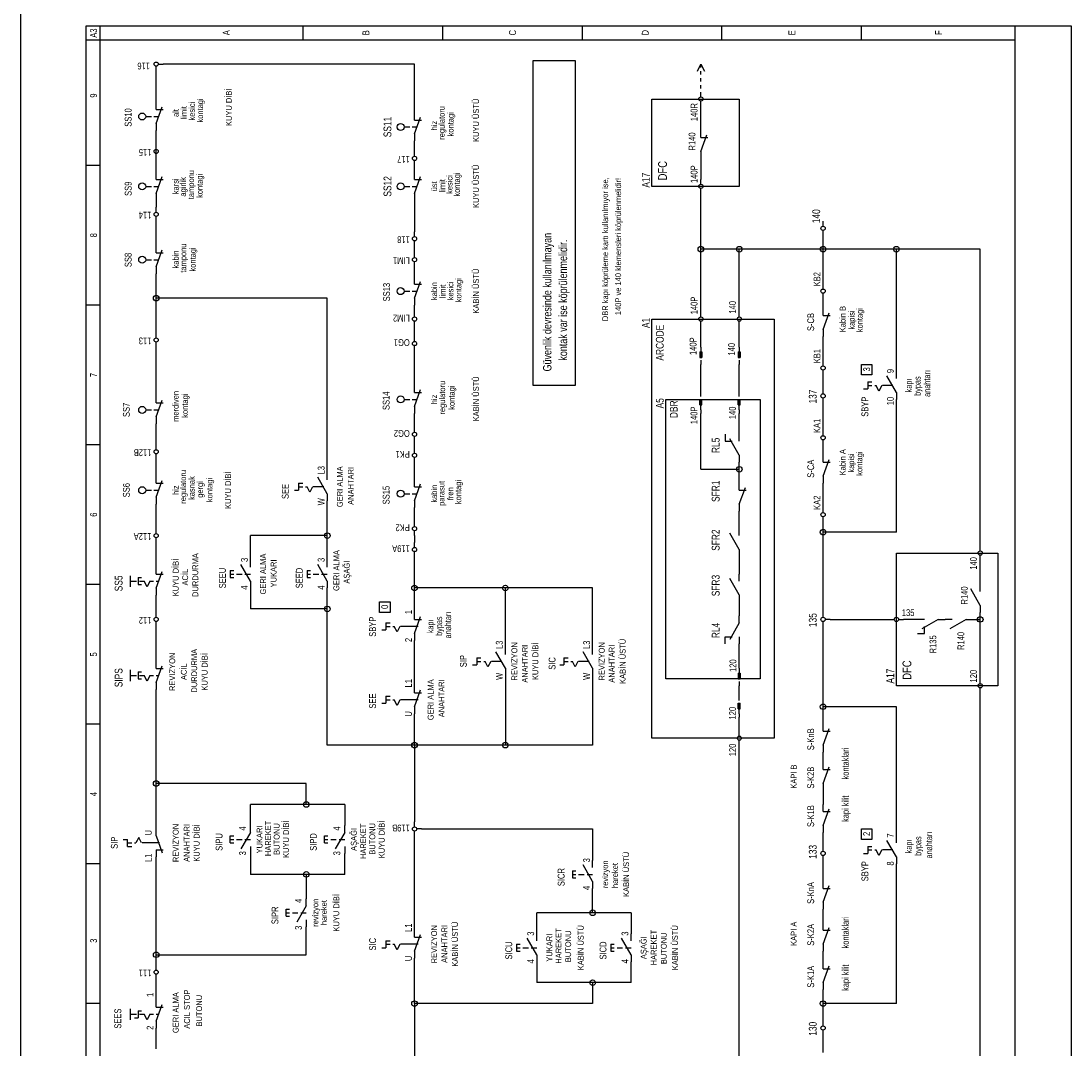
# Model space of a CAD drawing. Header units: centimetres. Extents: x 0 to 12309, y -30 to 2970.
# Tile 19 of 28: x 10194 to 10905, y 323 to 1019. Entities that reach past the tile are written whole.
import ezdxf
from ezdxf.enums import TextEntityAlignment as Align

# ---------------------------------------------------------------- set-up
doc = ezdxf.new("R2010")
doc.units = ezdxf.units.CM
for name, color, linetype in [('ASN-CERCEVE', 7, 'Continuous'), ('ASN-ELEKTRIK', 3, 'Continuous'), ('ASN-ELEKTRIK-YAZI', 4, 'Continuous')]:
    doc.layers.add(name, color=color, linetype=linetype)

msp = doc.modelspace()

# ---------------------------------------------------------------- linework, layer by layer
at = {"layer": 'ASN-CERCEVE'}
msp.add_line((10193.9, 0), (10193.9, 2970), dxfattribs=at)
at = {"layer": 'ASN-ELEKTRIK'}
for p, q in [((10238.13, 70.2), (10238.13, 1015.95)), ((10238.13, 1015.95), (10904.89, 1015.95)), ((10247.59, 79.66), (10247.59, 1015.95)), ((10384.72, 1015.95), (10384.72, 1006.5)), ((10479.3, 1015.95), (10479.3, 1006.5)), ((10573.88, 1015.95), (10573.88, 1006.5)), ((10668.45, 1006.5), (10668.45, 1015.95)), ((10763.03, 1006.5), (10763.03, 1015.95)), ((10867.06, 70.2), (10867.06, 1015.95)), ((10904.89, 1015.95), (10904.89, 70.2)), ((10238.13, 1006.5), (10867.06, 1006.5)), ((10285.42, 985.22), (10285.42, 988.53)), ((10286.84, 989.94), (10290.15, 989.94)), ((10460.38, 989.94), (10290.15, 989.94)), ((10460.38, 956.84), (10460.38, 989.94)), ((10540.77, 772.42), (10540.77, 992.31)), ((10540.77, 992.31), (10569.15, 992.31)), ((10569.15, 992.31), (10569.15, 772.42)), ((10651.9, 985.22), (10654.26, 989.94)), ((10654.26, 987.58), (10654.26, 989.94)), ((10654.26, 989.94), (10656.63, 985.22)), ((10285.42, 963.94), (10285.42, 985.22)), ((10654.26, 982.85), (10654.26, 985.22)), ((10654.26, 978.12), (10654.26, 980.49)), ((10654.26, 973.39), (10654.26, 975.76)), ((10654.26, 967.72), (10654.26, 971.03)), ((10285.42, 959.21), (10285.42, 963.94)), ((10285.42, 949.75), (10289.55, 961.1)), ((10621.16, 907.19), (10621.16, 966.3)), ((10621.16, 966.3), (10680.27, 966.3)), ((10654.26, 961.57), (10654.26, 964.88)), ((10654.26, 945.02), (10654.26, 961.57)), ((10680.27, 966.3), (10680.27, 907.19)), ((10278.33, 954.48), (10282.22, 954.48)), ((10283.91, 954.48), (10287.14, 954.48)), ((10285.42, 959.21), (10290.15, 959.21)), ((10460.38, 952.11), (10460.38, 956.84)), ((10460.38, 942.66), (10464.52, 954.01)), ((10285.42, 949.75), (10285.42, 945.02)), ((10453.29, 947.39), (10457.18, 947.39)), ((10458.87, 947.39), (10462.11, 947.39)), ((10460.38, 952.11), (10465.11, 952.11)), ((10285.42, 935.56), (10285.42, 945.02)), ((10460.38, 942.66), (10460.38, 937.93)), ((10654.26, 940.29), (10654.26, 945.02)), ((10654.26, 930.84), (10658.39, 942.18)), ((10654.26, 940.29), (10658.99, 940.29)), ((10285.42, 932.25), (10285.42, 935.56)), ((10285.42, 926.11), (10285.42, 933.2)), ((10460.38, 930.84), (10460.38, 937.93)), ((10285.42, 926.11), (10285.42, 929.42)), ((10285.42, 916.65), (10285.42, 926.11)), ((10460.38, 927.52), (10460.38, 930.84)), ((10460.38, 921.38), (10460.38, 924.69)), ((10654.26, 930.84), (10654.26, 926.11)), ((10654.26, 926.11), (10654.26, 911.92)), ((10247.59, 921.38), (10238.13, 921.38)), ((10460.38, 916.65), (10460.38, 921.38)), ((10285.42, 911.92), (10285.42, 916.65)), ((10285.42, 902.46), (10289.55, 913.81)), ((10285.42, 911.92), (10290.15, 911.92)), ((10460.38, 911.92), (10460.38, 916.65)), ((10460.38, 902.46), (10464.52, 913.81)), ((10460.38, 911.92), (10465.11, 911.92)), ((10654.26, 908.61), (10654.26, 911.92)), ((10278.33, 907.19), (10282.22, 907.19)), ((10283.91, 907.19), (10287.14, 907.19)), ((10453.29, 907.19), (10457.18, 907.19)), ((10458.87, 907.19), (10462.11, 907.19)), ((10680.27, 907.19), (10621.16, 907.19)), ((10654.26, 902.46), (10654.26, 905.77)), ((10285.42, 902.46), (10285.42, 897.73)), ((10285.42, 897.73), (10285.42, 893)), ((10460.38, 902.46), (10460.38, 897.73)), ((10460.38, 897.73), (10460.38, 876.45)), ((10654.26, 864.63), (10654.26, 902.46)), ((10285.42, 889.69), (10285.42, 893)), ((10285.42, 883.55), (10285.42, 886.86)), ((10285.42, 867), (10285.42, 883.55)), ((10285.42, 867), (10285.42, 883.55)), ((10737.02, 880.24), (10737.02, 883.55)), ((10460.38, 873.14), (10460.38, 876.45)), ((10737.02, 874.09), (10737.02, 877.4)), ((10460.38, 867), (10460.38, 870.31)), ((10737.02, 864.63), (10737.02, 874.09)), ((10285.42, 862.27), (10285.42, 867)), ((10285.42, 852.81), (10289.55, 864.16)), ((10285.42, 862.27), (10290.15, 862.27)), ((10460.38, 862.27), (10460.38, 867)), ((10460.38, 858.96), (10460.38, 862.27)), ((10654.26, 822.07), (10654.26, 864.63)), ((10680.27, 864.63), (10654.26, 864.63)), ((10680.27, 822.07), (10680.27, 864.63)), ((10737.02, 864.63), (10680.27, 864.63)), ((10737.02, 840.99), (10737.02, 864.63)), ((10786.67, 864.63), (10737.02, 864.63)), ((10786.67, 781.88), (10786.67, 864.63)), ((10843.42, 864.63), (10786.67, 864.63)), ((10843.42, 663.66), (10843.42, 864.63)), ((10278.33, 857.54), (10282.22, 857.54)), ((10283.91, 857.54), (10287.14, 857.54)), ((10460.38, 852.81), (10460.38, 856.12)), ((10285.42, 852.81), (10285.42, 848.08)), ((10285.42, 831.53), (10285.42, 848.08)), ((10460.38, 845.72), (10460.38, 852.81)), ((10460.38, 840.99), (10460.38, 845.72)), ((10460.38, 831.53), (10464.52, 842.88)), ((10460.38, 840.99), (10465.11, 840.99)), ((10737.02, 837.68), (10737.02, 840.99)), ((10453.29, 836.26), (10457.18, 836.26)), ((10458.87, 836.26), (10462.11, 836.26)), ((10737.02, 831.53), (10737.02, 834.84)), ((10247.59, 826.8), (10238.13, 826.8)), ((10401.27, 831.53), (10285.42, 831.53)), ((10285.42, 807.89), (10285.42, 831.53)), ((10401.27, 713.31), (10401.27, 831.53)), ((10460.38, 831.53), (10460.38, 826.8)), ((10460.38, 822.07), (10460.38, 826.8)), ((10737.02, 824.44), (10737.02, 831.53)), ((10460.38, 818.76), (10460.38, 822.07)), ((10654.26, 818.76), (10654.26, 822.07)), ((10680.27, 818.76), (10680.27, 822.07)), ((10737.02, 819.71), (10737.02, 824.44)), ((10737.02, 810.25), (10741.15, 821.6)), ((10737.02, 819.71), (10741.75, 819.71)), ((10460.38, 812.62), (10460.38, 815.93)), ((10460.38, 805.52), (10460.38, 812.62)), ((10621.16, 533.62), (10621.16, 817.34)), ((10621.16, 817.34), (10703.92, 817.34)), ((10654.26, 812.62), (10654.26, 815.93)), ((10654.26, 800.79), (10654.26, 812.62)), ((10680.27, 812.62), (10680.27, 815.93)), ((10680.27, 800.79), (10680.27, 812.62)), ((10703.92, 817.34), (10703.92, 533.62)), ((10285.42, 804.58), (10285.42, 807.89)), ((10460.38, 802.21), (10460.38, 805.52)), ((10737.02, 810.25), (10737.02, 805.52)), ((10737.02, 788.97), (10737.02, 805.52)), ((10285.42, 798.43), (10285.42, 801.74)), ((10285.42, 765.33), (10285.42, 798.43)), ((10460.38, 796.07), (10460.38, 799.38)), ((10654.26, 798.43), (10654.26, 800.79)), ((10654.26, 798.43), (10654.26, 791.34)), ((10680.27, 798.43), (10680.27, 800.79)), ((10680.27, 798.43), (10680.27, 791.34)), ((10460.38, 772.42), (10460.38, 796.07)), ((10653.55, 795.12), (10653.55, 791.34)), ((10653.55, 795.12), (10654.97, 795.12)), ((10653.55, 791.34), (10654.97, 791.34)), ((10653.79, 795.12), (10653.79, 791.34)), ((10654.03, 795.12), (10654.03, 791.34)), ((10654.26, 789.44), (10654.26, 786.61)), ((10654.5, 795.12), (10654.5, 791.34)), ((10654.74, 795.12), (10654.74, 791.34)), ((10654.97, 795.12), (10654.97, 791.34)), ((10679.56, 795.12), (10679.56, 791.34)), ((10679.56, 795.12), (10680.98, 795.12)), ((10679.56, 791.34), (10680.98, 791.34)), ((10679.8, 795.12), (10679.8, 791.34)), ((10680.04, 795.12), (10680.04, 791.34)), ((10680.27, 789.44), (10680.27, 786.61)), ((10680.51, 795.12), (10680.51, 791.34)), ((10680.75, 795.12), (10680.75, 791.34)), ((10680.98, 795.12), (10680.98, 791.34)), ((10654.26, 767.69), (10654.26, 786.61)), ((10680.27, 767.69), (10680.27, 786.61)), ((10737.02, 785.66), (10737.02, 788.97)), ((10737.02, 779.51), (10737.02, 782.82)), ((10763.03, 779.51), (10763.03, 786.61)), ((10763.03, 786.61), (10770.12, 786.61)), ((10770.12, 786.61), (10770.12, 779.51)), ((10737.02, 770.06), (10737.02, 779.51)), ((10770.12, 779.51), (10763.03, 779.51)), ((10786.67, 767.69), (10780.21, 778.88)), ((10786.67, 777.15), (10786.67, 781.88)), ((10460.38, 767.69), (10460.38, 772.42)), ((10460.38, 758.23), (10464.52, 769.58)), ((10569.15, 772.42), (10540.77, 772.42)), ((10737.02, 766.75), (10737.02, 770.06)), ((10764.44, 770.06), (10767.28, 770.06)), ((10767.28, 774.79), (10770.12, 774.79)), ((10767.28, 774.79), (10767.28, 770.06)), ((10767.28, 772.42), (10770.12, 772.42)), ((10772.01, 772.42), (10772.96, 772.42)), ((10774.85, 768.64), (10772.96, 772.42)), ((10776.74, 772.42), (10774.85, 768.64)), ((10784.31, 772.42), (10777.21, 772.42)), ((10285.42, 760.6), (10285.42, 765.33)), ((10285.42, 751.14), (10289.55, 762.49)), ((10453.29, 762.96), (10457.18, 762.96)), ((10458.87, 762.96), (10462.11, 762.96)), ((10460.38, 767.69), (10465.11, 767.69)), ((10630.62, 573.81), (10630.62, 762.96)), ((10630.62, 762.96), (10694.46, 762.96)), ((10653.55, 762.96), (10654.97, 762.96)), ((10653.55, 759.18), (10653.55, 762.96)), ((10653.79, 759.18), (10653.79, 762.96)), ((10654.03, 759.18), (10654.03, 762.96)), ((10654.26, 764.86), (10654.26, 767.69)), ((10654.26, 755.87), (10654.26, 762.96)), ((10654.5, 759.18), (10654.5, 762.96)), ((10654.74, 759.18), (10654.74, 762.96)), ((10654.97, 759.18), (10654.97, 762.96)), ((10679.56, 762.96), (10680.98, 762.96)), ((10679.56, 759.18), (10679.56, 762.96)), ((10679.8, 759.18), (10679.8, 762.96)), ((10680.04, 759.18), (10680.04, 762.96)), ((10680.27, 764.86), (10680.27, 767.69)), ((10680.27, 755.87), (10680.27, 762.96)), ((10680.51, 759.18), (10680.51, 762.96)), ((10680.75, 759.18), (10680.75, 762.96)), ((10680.98, 759.18), (10680.98, 762.96)), ((10694.46, 762.96), (10694.46, 573.81)), ((10737.02, 760.6), (10737.02, 763.91)), ((10786.67, 767.69), (10786.67, 762.96)), ((10786.67, 673.12), (10786.67, 762.96)), ((10278.33, 755.87), (10282.22, 755.87)), ((10283.91, 755.87), (10287.14, 755.87)), ((10285.42, 760.6), (10290.15, 760.6)), ((10460.38, 758.23), (10460.38, 753.51)), ((10653.55, 759.18), (10654.97, 759.18)), ((10654.26, 755.87), (10654.26, 753.51)), ((10679.56, 759.18), (10680.98, 759.18)), ((10680.27, 755.87), (10680.27, 753.51)), ((10737.02, 741.68), (10737.02, 760.6)), ((10285.42, 751.14), (10285.42, 746.41)), ((10460.38, 744.05), (10460.38, 753.51)), ((10654.26, 715.68), (10654.26, 753.51)), ((10680.27, 739.32), (10680.27, 753.51)), ((10285.42, 732.23), (10285.42, 746.41)), ((10460.38, 740.74), (10460.38, 744.05)), ((10737.02, 738.37), (10737.02, 741.68)), ((10460.38, 734.59), (10460.38, 737.9)), ((10460.38, 729.86), (10460.38, 734.59)), ((10670.81, 739.32), (10670.81, 734.59)), ((10670.81, 734.59), (10675.54, 734.59)), ((10680.27, 725.13), (10673.81, 736.32)), ((10680.27, 734.59), (10680.27, 739.32)), ((10737.02, 732.23), (10737.02, 735.54)), ((10247.59, 732.23), (10238.13, 732.23)), ((10285.42, 728.92), (10285.42, 732.23)), ((10285.42, 722.77), (10285.42, 726.08)), ((10460.38, 726.55), (10460.38, 729.86)), ((10737.02, 725.13), (10737.02, 732.23)), ((10285.42, 710.95), (10285.42, 722.77)), ((10460.38, 720.4), (10460.38, 723.71)), ((10460.38, 708.58), (10460.38, 720.4)), ((10680.27, 725.13), (10680.27, 720.4)), ((10680.27, 715.68), (10680.27, 720.4)), ((10737.02, 720.4), (10737.02, 725.13)), ((10737.02, 710.95), (10741.15, 722.3)), ((10737.02, 720.4), (10741.75, 720.4)), ((10401.27, 708.58), (10401.27, 713.31)), ((10654.26, 715.68), (10680.27, 715.68)), ((10680.27, 706.22), (10680.27, 715.68)), ((10285.42, 706.22), (10285.42, 710.95)), ((10285.42, 696.76), (10289.55, 708.11)), ((10285.42, 706.22), (10290.15, 706.22)), ((10381.89, 706.22), (10384.72, 706.22)), ((10381.89, 706.22), (10381.89, 701.49)), ((10401.27, 699.13), (10394.82, 710.31)), ((10460.38, 703.85), (10460.38, 708.58)), ((10460.38, 694.4), (10464.52, 705.75)), ((10680.27, 701.49), (10680.27, 706.22)), ((10737.02, 710.95), (10737.02, 706.22)), ((10737.02, 689.67), (10737.02, 706.22)), ((10278.33, 701.49), (10282.22, 701.49)), ((10283.91, 701.49), (10287.14, 701.49)), ((10379.05, 701.49), (10381.89, 701.49)), ((10381.89, 703.85), (10384.72, 703.85)), ((10386.62, 703.85), (10387.56, 703.85)), ((10389.45, 700.07), (10387.56, 703.85)), ((10391.34, 703.85), (10389.45, 700.07)), ((10398.91, 703.85), (10391.82, 703.85)), ((10401.27, 699.13), (10401.27, 694.4)), ((10453.29, 699.13), (10457.18, 699.13)), ((10458.87, 699.13), (10462.11, 699.13)), ((10460.38, 703.85), (10465.11, 703.85)), ((10680.27, 692.03), (10684.4, 703.38)), ((10680.27, 701.49), (10685, 701.49)), ((10285.42, 696.76), (10285.42, 692.03)), ((10285.42, 675.48), (10285.42, 692.03)), ((10401.27, 670.75), (10401.27, 694.4)), ((10460.38, 694.4), (10460.38, 689.67)), ((10460.38, 680.21), (10460.38, 689.67)), ((10680.27, 692.03), (10680.27, 687.3)), ((10737.02, 686.36), (10737.02, 689.67)), ((10680.27, 675.48), (10680.27, 687.3)), ((10737.02, 680.21), (10737.02, 683.52)), ((10285.42, 672.17), (10285.42, 675.48)), ((10460.38, 676.9), (10460.38, 680.21)), ((10680.27, 670.75), (10680.27, 675.48)), ((10737.02, 673.12), (10737.02, 680.21)), ((10285.42, 666.02), (10285.42, 669.33)), ((10349.26, 654.2), (10349.26, 670.75)), ((10401.27, 670.75), (10349.26, 670.75)), ((10401.27, 654.2), (10401.27, 670.75)), ((10460.38, 670.75), (10460.38, 674.06)), ((10460.38, 670.75), (10460.38, 666.02)), ((10680.27, 661.3), (10673.81, 672.48)), ((10786.67, 673.12), (10737.02, 673.12)), ((10737.02, 618.74), (10737.02, 673.12)), ((10285.42, 649.38), (10285.42, 666.02)), ((10460.38, 662.71), (10460.38, 666.02)), ((10680.27, 661.3), (10680.27, 656.57)), ((10843.42, 660.35), (10843.42, 663.66)), ((10349.26, 649.47), (10349.26, 654.2)), ((10401.27, 649.47), (10401.27, 654.2)), ((10460.38, 656.57), (10460.38, 659.88)), ((10460.38, 635.29), (10460.38, 656.57)), ((10680.27, 656.57), (10680.27, 644.74)), ((10786.67, 569.08), (10786.67, 658.93)), ((10786.67, 658.93), (10855.24, 658.93)), ((10843.42, 654.2), (10843.42, 657.51)), ((10843.42, 637.65), (10843.42, 654.2)), ((10855.24, 658.93), (10855.24, 569.08)), ((10285.42, 644.65), (10285.42, 649.38)), ((10335.55, 647.11), (10337.91, 647.11)), ((10335.55, 647.11), (10335.55, 642.38)), ((10349.26, 640.02), (10342.8, 651.2)), ((10387.56, 647.11), (10389.93, 647.11)), ((10387.56, 647.11), (10387.56, 642.38)), ((10401.27, 640.02), (10394.82, 651.2)), ((10268, 636.06), (10268, 643.62)), ((10268.02, 639.92), (10272.18, 639.92)), ((10273.13, 642.29), (10275.49, 642.29)), ((10273.13, 642.29), (10273.13, 637.56)), ((10274.07, 639.92), (10277.38, 639.92)), ((10279.27, 636.14), (10277.38, 639.92)), ((10281.16, 639.92), (10279.27, 636.14)), ((10281.16, 639.92), (10283.53, 639.92)), ((10285.42, 635.19), (10289.55, 646.54)), ((10285.42, 644.65), (10290.15, 644.65)), ((10285.42, 639.92), (10287.12, 639.92)), ((10335.55, 644.74), (10337.91, 644.74)), ((10335.55, 642.38), (10337.91, 642.38)), ((10339.8, 644.74), (10343.58, 644.74)), ((10345.48, 644.74), (10349.26, 644.74)), ((10349.26, 640.02), (10349.26, 635.29)), ((10387.56, 644.74), (10389.93, 644.74)), ((10387.56, 642.38), (10389.93, 642.38)), ((10391.82, 644.74), (10395.6, 644.74)), ((10397.49, 644.74), (10401.27, 644.74)), ((10401.27, 640.02), (10401.27, 635.29)), ((10680.27, 630.56), (10673.81, 641.75)), ((10680.27, 640.02), (10680.27, 644.74)), ((10247.59, 637.65), (10238.13, 637.65)), ((10273.13, 637.56), (10275.49, 637.56)), ((10285.42, 635.19), (10285.42, 630.46)), ((10349.26, 635.29), (10349.26, 621.1)), ((10401.27, 621.1), (10401.27, 635.29)), ((10460.38, 618.74), (10460.38, 635.29)), ((10521.86, 635.29), (10460.38, 635.29)), ((10580.97, 635.29), (10521.86, 635.29)), ((10521.86, 595.09), (10521.86, 635.29)), ((10580.97, 595.09), (10580.97, 635.29)), ((10843.42, 623.46), (10836.96, 634.65)), ((10843.42, 632.92), (10843.42, 637.65)), ((10285.42, 618.74), (10285.42, 630.46)), ((10436.74, 618.74), (10436.74, 625.83)), ((10436.74, 625.83), (10443.83, 625.83)), ((10443.83, 625.83), (10443.83, 618.74)), ((10680.27, 630.56), (10680.27, 625.83)), ((10680.27, 625.83), (10680.27, 616.37)), ((10285.42, 615.43), (10285.42, 618.74)), ((10401.27, 621.1), (10349.26, 621.1)), ((10401.27, 528.89), (10401.27, 621.1)), ((10443.83, 618.74), (10436.74, 618.74)), ((10460.38, 614.01), (10460.38, 618.74)), ((10737.02, 615.43), (10737.02, 618.74)), ((10843.42, 623.46), (10843.42, 618.74)), ((10843.42, 614.01), (10843.42, 618.74)), ((10285.42, 609.28), (10285.42, 612.59)), ((10441, 611.64), (10443.83, 611.64)), ((10441, 611.64), (10441, 606.91)), ((10460.38, 604.55), (10464.52, 615.9)), ((10460.38, 614.01), (10465.11, 614.01)), ((10680.27, 611.64), (10673.81, 600.45)), ((10680.27, 611.64), (10680.27, 616.37)), ((10737.02, 609.28), (10737.02, 612.59)), ((10741.75, 614.01), (10738.44, 614.01)), ((10741.75, 614.01), (10781.94, 614.01)), ((10781.94, 614.01), (10785.25, 614.01)), ((10788.09, 614.01), (10791.4, 614.01)), ((10800.86, 614.01), (10791.4, 614.01)), ((10805.58, 614.01), (10800.86, 614.01)), ((10815.04, 614.01), (10803.85, 607.55)), ((10815.04, 614.01), (10819.77, 614.01)), ((10824.5, 614.01), (10819.77, 614.01)), ((10833.96, 614.01), (10822.77, 607.55)), ((10833.96, 614.01), (10838.69, 614.01)), ((10838.69, 614.01), (10843.42, 614.01)), ((10843.42, 573.81), (10843.42, 614.01)), ((10285.42, 585.54), (10285.42, 609.28)), ((10438.16, 606.91), (10441, 606.91)), ((10441, 609.28), (10443.83, 609.28)), ((10445.73, 609.28), (10446.67, 609.28)), ((10448.56, 605.5), (10446.67, 609.28)), ((10450.45, 609.28), (10448.56, 605.5)), ((10462.75, 609.28), (10450.93, 609.28)), ((10460.38, 604.55), (10460.38, 599.82)), ((10737.02, 554.9), (10737.02, 609.28)), ((10800.86, 604.55), (10805.58, 604.55)), ((10805.58, 604.55), (10805.58, 609.28)), ((10460.38, 569.08), (10460.38, 599.82)), ((10670.81, 597.46), (10670.81, 602.19)), ((10670.81, 602.19), (10675.54, 602.19)), ((10680.27, 602.19), (10680.27, 597.46)), ((10680.27, 583.27), (10680.27, 597.46)), ((10521.86, 580.91), (10515.4, 592.09)), ((10521.86, 590.36), (10521.86, 595.09)), ((10580.97, 580.91), (10574.51, 592.09)), ((10580.97, 590.36), (10580.97, 595.09)), ((10285.42, 580.81), (10285.42, 585.54)), ((10499.63, 583.27), (10502.47, 583.27)), ((10502.47, 588), (10505.31, 588)), ((10502.47, 588), (10502.47, 583.27)), ((10502.47, 585.63), (10505.31, 585.63)), ((10507.2, 585.63), (10508.15, 585.63)), ((10510.04, 581.85), (10508.15, 585.63)), ((10511.93, 585.63), (10510.04, 581.85)), ((10519.49, 585.63), (10512.4, 585.63)), ((10558.74, 583.27), (10561.58, 583.27)), ((10561.58, 588), (10564.42, 588)), ((10561.58, 588), (10561.58, 583.27)), ((10561.58, 585.63), (10564.42, 585.63)), ((10566.31, 585.63), (10567.25, 585.63)), ((10569.15, 581.85), (10567.25, 585.63)), ((10571.04, 585.63), (10569.15, 581.85)), ((10578.6, 585.63), (10571.51, 585.63)), ((10680.27, 580.91), (10680.27, 583.27)), ((10268, 572.22), (10268, 579.79)), ((10268.02, 576.08), (10272.18, 576.08)), ((10273.13, 578.45), (10275.49, 578.45)), ((10273.13, 578.45), (10273.13, 573.72)), ((10274.07, 576.08), (10277.38, 576.08)), ((10279.27, 572.3), (10277.38, 576.08)), ((10281.16, 576.08), (10279.27, 572.3)), ((10281.16, 576.08), (10283.53, 576.08)), ((10285.42, 571.35), (10289.55, 582.7)), ((10285.42, 580.81), (10290.15, 580.81)), ((10285.42, 576.08), (10287.12, 576.08)), ((10521.86, 580.91), (10521.86, 576.18)), ((10521.86, 576.18), (10521.86, 528.89)), ((10580.97, 580.91), (10580.97, 576.18)), ((10580.97, 576.18), (10580.97, 528.89)), ((10679.56, 577.6), (10679.56, 573.81)), ((10679.56, 577.6), (10680.98, 577.6)), ((10679.8, 577.6), (10679.8, 573.81)), ((10680.04, 577.6), (10680.04, 573.81)), ((10680.27, 580.91), (10680.27, 573.81)), ((10680.51, 577.6), (10680.51, 573.81)), ((10680.75, 577.6), (10680.75, 573.81)), ((10680.98, 577.6), (10680.98, 573.81)), ((10273.13, 573.72), (10275.49, 573.72)), ((10285.42, 571.35), (10285.42, 566.63)), ((10460.38, 564.36), (10460.38, 569.08)), ((10694.46, 573.81), (10630.62, 573.81)), ((10679.56, 573.81), (10680.98, 573.81)), ((10680.27, 571.92), (10680.27, 569.08)), ((10680.27, 561.99), (10680.27, 569.08)), ((10855.24, 569.08), (10786.67, 569.08)), ((10843.42, 570.5), (10843.42, 573.81)), ((10285.42, 502.88), (10285.42, 566.63)), ((10441, 561.99), (10443.83, 561.99)), ((10441, 561.99), (10441, 557.26)), ((10460.38, 554.9), (10464.52, 566.25)), ((10460.38, 564.36), (10465.11, 564.36)), ((10680.27, 559.15), (10680.27, 561.99)), ((10843.42, 564.36), (10843.42, 567.67)), ((10843.42, 117.49), (10843.42, 564.36)), ((10438.16, 557.26), (10441, 557.26)), ((10441, 559.63), (10443.83, 559.63)), ((10445.73, 559.63), (10446.67, 559.63)), ((10448.56, 555.84), (10446.67, 559.63)), ((10450.45, 559.63), (10448.56, 555.84)), ((10462.75, 559.63), (10450.93, 559.63)), ((10460.38, 554.9), (10460.38, 550.17)), ((10679.56, 557.26), (10680.98, 557.26)), ((10679.56, 553.48), (10679.56, 557.26)), ((10679.8, 553.48), (10679.8, 557.26)), ((10680.04, 553.48), (10680.04, 557.26)), ((10680.27, 550.17), (10680.27, 557.26)), ((10680.51, 553.48), (10680.51, 557.26)), ((10680.75, 553.48), (10680.75, 557.26)), ((10680.98, 553.48), (10680.98, 557.26)), ((10786.67, 554.9), (10737.02, 554.9)), ((10737.02, 543.08), (10737.02, 554.9)), ((10786.67, 467.42), (10786.67, 554.9)), ((10460.38, 528.89), (10460.38, 550.17)), ((10460.38, 528.89), (10460.38, 550.17)), ((10460.38, 528.89), (10460.38, 550.17)), ((10679.56, 553.48), (10680.98, 553.48)), ((10680.27, 550.17), (10680.27, 547.8)), ((10680.27, 538.35), (10680.27, 547.8)), ((10247.59, 543.08), (10238.13, 543.08)), ((10737.02, 538.35), (10737.02, 543.08)), ((10703.92, 533.62), (10621.16, 533.62)), ((10680.27, 535.04), (10680.27, 538.35)), ((10737.02, 528.89), (10741.15, 540.24)), ((10737.02, 538.35), (10741.75, 538.35)), ((10460.38, 528.89), (10401.27, 528.89)), ((10521.86, 528.89), (10460.38, 528.89)), ((10460.38, 528.89), (10460.38, 476.87)), ((10580.97, 528.89), (10521.86, 528.89)), ((10680.27, 528.89), (10680.27, 532.2)), ((10680.27, 117.49), (10680.27, 528.89)), ((10737.02, 528.89), (10737.02, 524.16)), ((10737.02, 517.07), (10737.02, 524.16)), ((10737.02, 512.34), (10737.02, 517.07)), ((10737.02, 502.88), (10741.15, 514.23)), ((10737.02, 512.34), (10741.75, 512.34)), ((10387.09, 502.88), (10285.42, 502.88)), ((10285.42, 472.14), (10285.42, 502.88)), ((10387.09, 488.69), (10387.09, 502.88)), ((10737.02, 502.88), (10737.02, 498.15)), ((10737.02, 498.15), (10737.02, 488.69)), ((10349.26, 474.51), (10349.26, 488.69)), ((10387.09, 488.69), (10349.26, 488.69)), ((10413.1, 488.69), (10387.09, 488.69)), ((10413.1, 488.69), (10413.1, 474.51)), ((10737.02, 483.97), (10737.02, 488.69)), ((10737.02, 474.51), (10741.15, 485.86)), ((10737.02, 483.97), (10741.75, 483.97)), ((10460.38, 473.56), (10460.38, 476.87)), ((10285.42, 467.42), (10285.42, 472.14)), ((10349.26, 469.78), (10342.8, 458.59)), ((10349.26, 469.78), (10349.26, 474.51)), ((10413.1, 469.78), (10406.64, 458.59)), ((10413.1, 469.78), (10413.1, 474.51)), ((10460.38, 467.42), (10460.38, 470.73)), ((10465.11, 472.14), (10461.8, 472.14)), ((10465.11, 472.14), (10580.97, 472.14)), ((10580.97, 472.14), (10580.97, 450.86)), ((10737.02, 474.51), (10737.02, 469.78)), ((10737.02, 460.32), (10737.02, 469.78)), ((10763.03, 465.05), (10763.03, 472.14)), ((10763.03, 472.14), (10770.12, 472.14)), ((10770.12, 472.14), (10770.12, 465.05)), ((10263.19, 465.05), (10266.03, 465.05)), ((10266.03, 460.32), (10266.03, 465.05)), ((10266.03, 462.69), (10268.87, 462.69)), ((10270.76, 462.69), (10271.71, 462.69)), ((10273.6, 466.47), (10271.71, 462.69)), ((10275.49, 462.69), (10273.6, 466.47)), ((10287.78, 462.69), (10275.96, 462.69)), ((10285.42, 467.42), (10289.55, 456.07)), ((10335.55, 467.42), (10337.91, 467.42)), ((10335.55, 462.69), (10335.55, 467.42)), ((10335.55, 465.05), (10337.91, 465.05)), ((10335.55, 462.69), (10337.91, 462.69)), ((10339.8, 465.05), (10343.58, 465.05)), ((10345.48, 465.05), (10349.26, 465.05)), ((10399.38, 467.42), (10401.75, 467.42)), ((10399.38, 462.69), (10399.38, 467.42)), ((10399.38, 465.05), (10401.75, 465.05)), ((10399.38, 462.69), (10401.75, 462.69)), ((10403.64, 465.05), (10407.42, 465.05)), ((10409.31, 465.05), (10413.1, 465.05)), ((10460.38, 403.58), (10460.38, 467.42)), ((10770.12, 465.05), (10763.03, 465.05)), ((10786.67, 453.23), (10780.21, 464.42)), ((10786.67, 462.69), (10786.67, 467.42)), ((10266.03, 460.32), (10268.87, 460.32)), ((10285.42, 457.96), (10285.42, 453.23)), ((10285.42, 457.96), (10290.15, 457.96)), ((10349.26, 460.32), (10349.26, 455.59)), ((10349.26, 455.59), (10349.26, 441.41)), ((10413.1, 460.32), (10413.1, 455.59)), ((10413.1, 441.41), (10413.1, 455.59)), ((10737.02, 457.01), (10737.02, 460.32)), ((10764.44, 455.59), (10767.28, 455.59)), ((10767.28, 460.32), (10770.12, 460.32)), ((10767.28, 460.32), (10767.28, 455.59)), ((10767.28, 457.96), (10770.12, 457.96)), ((10772.01, 457.96), (10772.96, 457.96)), ((10774.85, 454.17), (10772.96, 457.96)), ((10776.74, 457.96), (10774.85, 454.17)), ((10784.31, 457.96), (10777.21, 457.96)), ((10247.59, 448.5), (10238.13, 448.5)), ((10285.42, 387.03), (10285.42, 453.23)), ((10580.97, 446.14), (10580.97, 450.86)), ((10737.02, 450.86), (10737.02, 454.17)), ((10737.02, 436.68), (10737.02, 450.86)), ((10786.67, 453.23), (10786.67, 448.5)), ((10786.67, 353.92), (10786.67, 448.5)), ((10387.09, 441.41), (10349.26, 441.41)), ((10387.09, 441.41), (10387.09, 424.86)), ((10413.1, 441.41), (10387.09, 441.41)), ((10567.25, 443.77), (10569.62, 443.77)), ((10567.25, 443.77), (10567.25, 439.04)), ((10567.25, 441.41), (10569.62, 441.41)), ((10571.51, 441.41), (10575.29, 441.41)), ((10580.97, 436.68), (10574.51, 447.87)), ((10577.19, 441.41), (10580.97, 441.41)), ((10567.25, 439.04), (10569.62, 439.04)), ((10580.97, 436.68), (10580.97, 431.95)), ((10737.02, 431.95), (10737.02, 436.68)), ((10737.02, 422.49), (10741.15, 433.84)), ((10580.97, 415.4), (10580.97, 431.95)), ((10737.02, 431.95), (10741.75, 431.95)), ((10387.09, 420.13), (10380.63, 408.94)), ((10387.09, 420.13), (10387.09, 424.86)), ((10737.02, 422.49), (10737.02, 417.76)), ((10373.38, 417.76), (10375.74, 417.76)), ((10373.38, 413.03), (10373.38, 417.76)), ((10373.38, 415.4), (10375.74, 415.4)), ((10373.38, 413.03), (10375.74, 413.03)), ((10377.63, 415.4), (10381.41, 415.4)), ((10383.31, 415.4), (10387.09, 415.4)), ((10543.14, 401.21), (10543.14, 415.4)), ((10580.97, 415.4), (10543.14, 415.4)), ((10606.98, 415.4), (10580.97, 415.4)), ((10606.98, 415.4), (10606.98, 401.21)), ((10737.02, 408.31), (10737.02, 417.76)), ((10387.09, 410.67), (10387.09, 405.94)), ((10387.09, 387.03), (10387.09, 405.94)), ((10737.02, 403.58), (10737.02, 408.31)), ((10737.02, 394.12), (10741.15, 405.47)), ((10460.38, 398.85), (10460.38, 403.58)), ((10460.38, 389.39), (10464.52, 400.74)), ((10460.38, 398.85), (10465.11, 398.85)), ((10543.14, 387.03), (10536.68, 398.21)), ((10543.14, 396.48), (10543.14, 401.21)), ((10606.98, 387.03), (10600.52, 398.21)), ((10606.98, 396.48), (10606.98, 401.21)), ((10737.02, 403.58), (10741.75, 403.58)), ((10438.16, 391.76), (10441, 391.76)), ((10441, 396.48), (10443.83, 396.48)), ((10441, 396.48), (10441, 391.76)), ((10441, 394.12), (10443.83, 394.12)), ((10445.73, 394.12), (10446.67, 394.12)), ((10448.56, 390.34), (10446.67, 394.12)), ((10450.45, 394.12), (10448.56, 390.34)), ((10462.75, 394.12), (10450.93, 394.12)), ((10529.42, 394.12), (10531.79, 394.12)), ((10529.42, 394.12), (10529.42, 389.39)), ((10529.42, 391.76), (10531.79, 391.76)), ((10533.68, 391.76), (10537.46, 391.76)), ((10539.36, 391.76), (10543.14, 391.76)), ((10593.26, 394.12), (10595.63, 394.12)), ((10593.26, 394.12), (10593.26, 389.39)), ((10593.26, 391.76), (10595.63, 391.76)), ((10597.52, 391.76), (10601.3, 391.76)), ((10603.19, 391.76), (10606.98, 391.76)), ((10737.02, 394.12), (10737.02, 389.39)), ((10285.42, 387.03), (10387.09, 387.03)), ((10285.42, 379.93), (10285.42, 387.03)), ((10285.42, 379.93), (10285.42, 387.03)), ((10460.38, 389.39), (10460.38, 384.66)), ((10460.38, 353.92), (10460.38, 384.66)), ((10529.42, 389.39), (10531.79, 389.39)), ((10543.14, 387.03), (10543.14, 382.3)), ((10593.26, 389.39), (10595.63, 389.39)), ((10606.98, 387.03), (10606.98, 382.3)), ((10737.02, 382.3), (10737.02, 389.39)), ((10285.42, 376.62), (10285.42, 379.93)), ((10285.42, 377.57), (10285.42, 379.93)), ((10543.14, 382.3), (10543.14, 368.11)), ((10606.98, 368.11), (10606.98, 382.3)), ((10737.02, 377.57), (10737.02, 382.3)), ((10737.02, 368.11), (10741.15, 379.46)), ((10737.02, 377.57), (10741.75, 377.57)), ((10285.42, 370.48), (10285.42, 373.79)), ((10285.42, 356.19), (10285.42, 370.48)), ((10580.97, 368.11), (10543.14, 368.11)), ((10580.97, 368.11), (10580.97, 353.92)), ((10606.98, 368.11), (10580.97, 368.11)), ((10737.02, 368.11), (10737.02, 363.38)), ((10737.02, 353.92), (10737.02, 363.38)), ((10285.42, 351.47), (10285.42, 356.19)), ((10247.59, 353.92), (10238.13, 353.92)), ((10268, 342.87), (10268, 350.44)), ((10273.13, 349.1), (10275.49, 349.1)), ((10273.13, 349.1), (10273.13, 344.37)), ((10285.42, 342.01), (10289.55, 353.36)), ((10285.42, 351.47), (10290.15, 351.47)), ((10580.97, 353.92), (10460.38, 353.92)), ((10460.38, 353.92), (10460.38, 294.72)), ((10786.67, 353.92), (10737.02, 353.92)), ((10737.02, 342.1), (10737.02, 353.92)), ((10268.02, 346.74), (10272.18, 346.74)), ((10270.76, 344.37), (10273.13, 344.37)), ((10274.07, 346.74), (10277.38, 346.74)), ((10279.27, 342.95), (10277.38, 346.74)), ((10281.16, 346.74), (10279.27, 342.95)), ((10281.16, 346.74), (10283.53, 346.74)), ((10285.42, 346.74), (10287.12, 346.74)), ((10285.42, 342.01), (10285.42, 337.28)), ((10737.02, 338.79), (10737.02, 342.1)), ((10285.42, 323.19), (10285.42, 337.28)), ((10737.02, 332.65), (10737.02, 335.96)), ((10737.02, 320.82), (10737.02, 332.65))]:
    msp.add_line(p, q, dxfattribs=at)
for centre, radius in [((10285.42, 989.94), 1.42), ((10654.26, 966.3), 1.42), ((10275.96, 954.48), 2.36), ((10450.93, 947.39), 2.36), ((10285.42, 930.84), 1.42), ((10460.38, 926.11), 1.42), ((10275.96, 907.19), 2.36), ((10450.93, 907.19), 2.36), ((10654.26, 907.19), 1.42), ((10285.42, 888.28), 1.42), ((10737.02, 878.82), 1.42), ((10460.38, 871.73), 1.42), ((10654.26, 864.63), 1.89), ((10680.27, 864.63), 1.89), ((10737.02, 864.63), 1.89), ((10786.67, 864.63), 1.89), ((10275.96, 857.54), 2.36), ((10460.38, 857.54), 1.42), ((10285.42, 831.53), 1.89), ((10450.93, 836.26), 2.36), ((10737.02, 836.26), 1.42), ((10460.38, 817.34), 1.42), ((10654.26, 817.34), 1.42), ((10680.27, 817.34), 1.42), ((10285.42, 803.16), 1.42), ((10460.38, 800.79), 1.42), ((10737.02, 784.24), 1.42), ((10450.93, 762.96), 2.36), ((10737.02, 765.33), 1.42), ((10275.96, 755.87), 2.36), ((10460.38, 739.32), 1.42), ((10737.02, 736.96), 1.42), ((10285.42, 727.5), 1.42), ((10460.38, 725.13), 1.42), ((10680.27, 715.68), 1.89), ((10275.96, 701.49), 2.36), ((10450.93, 699.13), 2.36), ((10737.02, 684.94), 1.42), ((10460.38, 675.48), 1.42), ((10285.42, 670.75), 1.42), ((10401.27, 670.75), 1.89), ((10737.02, 673.12), 1.89), ((10460.38, 661.3), 1.42), ((10843.42, 658.93), 1.42), ((10460.38, 635.29), 1.89), ((10521.86, 635.29), 1.89), ((10401.27, 621.1), 1.89), ((10285.42, 614.01), 1.42), ((10737.02, 614.01), 1.42), ((10737.02, 614.01), 1.42), ((10786.67, 614.01), 1.42), ((10843.42, 614.01), 1.89), ((10843.42, 569.08), 1.42), ((10737.02, 554.9), 1.89), ((10680.27, 533.62), 1.42), ((10460.38, 528.89), 1.89), ((10521.86, 528.89), 1.89), ((10285.42, 502.88), 1.89), ((10387.09, 488.69), 1.89), ((10460.38, 472.14), 1.42), ((10737.02, 455.59), 1.42), ((10387.09, 441.41), 1.89), ((10580.97, 415.4), 1.89), ((10285.42, 387.03), 1.89), ((10285.42, 375.2), 1.42), ((10580.97, 368.11), 1.89), ((10460.38, 353.92), 1.89), ((10737.02, 353.92), 1.89), ((10737.02, 337.37), 1.42)]:
    msp.add_circle(centre, radius, dxfattribs=at)

# ---------------------------------------------------------------- texts
at = {"layer": 'ASN-ELEKTRIK-YAZI', "width": 0.8}
for s, height, rotation, p in [('A3', 4.634, 90, (10245.32, 1007.82)), ('116', 4.634, 180, (10281.26, 990.98)), ('115', 4.634, 180, (10282.2, 932.54)), ('117', 4.634, 180, (10457.17, 927.81)), ('DFC', 5.958, 90, (10631.28, 911.26)), ('140P', 4.634, 90, (10651.99, 909.46)), ('A17', 5.296, 90, (10619.65, 906.34)), ('114', 4.634, 180, (10282.2, 889.98)), ('140', 5.296, 90, (10735.03, 882.22)), ('Güvenlik devresinde kullanılmayan', 5.6745, 90, (10553.07, 781.88)), ('kontak var ise köprülenmelidir.', 5.6745, 90, (10563.71, 789.18)), ('118', 4.634, 180, (10457.17, 873.43)), ('LIM1', 4.634, 180, (10457.17, 859.24)), ('KB2', 4.634, 90, (10735.22, 839.48)), ('140P', 4.634, 90, (10651.99, 820.56)), ('140', 4.634, 90, (10678, 821.03)), ('LIM2', 4.634, 180, (10457.17, 820.28)), ('S-CB', 4.634, 90, (10730.96, 809.21)), ('113', 4.634, 180, (10282.2, 804.86)), ('OG1', 4.634, 180, (10457.17, 803.73)), ('KB1', 4.634, 90, (10735.22, 787.46)), ('9', 4.63, 90, (10784.87, 780.74)), ('DBR', 5.296, 90, (10638.56, 750.29)), ('KA1', 4.634, 90, (10735.22, 740.17)), ('OG2', 4.634, 180, (10457.17, 742.25)), ('RL5', 5.296, 90, (10666.94, 726.65)), ('112B', 4.634, 180, (10282.2, 729.2)), ('PK1', 4.634, 180, (10457.17, 728.07)), ('S-CA', 4.634, 90, (10730.96, 709.91)), ('L3', 4.634, 90, (10399.48, 712.18)), ('SFR1', 5.296, 90, (10666.94, 693.55)), ('KA2', 4.634, 90, (10735.22, 688.15)), ('PK2', 4.634, 180, (10457.17, 678.41)), ('112A', 4.634, 180, (10282.2, 672.45)), ('SFR2', 5.296, 90, (10666.94, 660.44)), ('119A', 4.634, 180, (10457.17, 664.23)), ('3', 4.63, 90, (10347.46, 652.88)), ('3', 4.63, 90, (10399.48, 652.88)), ('SFR3', 5.296, 90, (10666.94, 629.71)), ('1', 4.63, 90, (10458.59, 617.6)), ('112', 4.634, 180, (10282.2, 615.71)), ('RL4', 5.296, 90, (10666.94, 601.33)), ('L3', 4.634, 90, (10520.06, 593.96)), ('L3', 4.634, 90, (10579.17, 593.96)), ('DFC', 5.958, 90, (10796.79, 573.15)), ('A17', 5.296, 90, (10785.16, 570.6)), ('120', 4.634, 90, (10841.15, 571.35)), ('L1', 4.634, 90, (10458.59, 567.95)), ('S-KnB', 4.634, 90, (10730.96, 525.48)), ('kontaklari', 4.54, 90, (10754.42, 505.7)), ('S-K2B', 4.634, 90, (10730.96, 499.48)), ('kapi kilit', 4.54, 90, (10754.42, 476.93)), ('S-K1B', 4.634, 90, (10730.96, 473.47)), ('119B', 4.634, 180, (10457.17, 475.08)), ('7', 4.63, 90, (10784.87, 466.28)), ('3', 4.63, 90, (10346.23, 454.27)), ('3', 4.63, 90, (10410.07, 454.27)), ('133', 5.296, 90, (10732.67, 451.91)), ('L1', 4.634, 90, (10282.39, 449.73)), ('3', 4.63, 90, (10579.17, 449.54)), ('S-KnA', 4.634, 90, (10730.96, 421.45)), ('4', 4.63, 90, (10384.06, 422.11)), ('kontaklari', 4.54, 90, (10754.42, 391.3)), ('L1', 4.634, 90, (10458.59, 402.44)), ('S-K2A', 4.634, 90, (10730.96, 393.08)), ('3', 4.63, 90, (10541.34, 399.89)), ('3', 4.63, 90, (10605.18, 399.89)), ('111', 4.634, 180, (10282.2, 376.91)), ('S-K1A', 4.634, 90, (10730.96, 364.71)), ('kapi kilit', 4.54, 90, (10754.42, 362.53)), ('1', 4.63, 90, (10283.62, 358.46)), ('GERI ALMA', 3.972, 90, (10300.64, 333.97)), ('ACIL STOP', 3.972, 90, (10308.25, 336.94)), ('BUTONU', 3.972, 90, (10316.52, 338.38))]:
    msp.add_text(s, height=height, rotation=rotation, dxfattribs=at).set_placement(p)
for s, height, p in [('A', 4.63, (10335.17, 1011.22)), ('B', 4.63, (10429.74, 1011.22)), ('C', 4.63, (10529.05, 1011.22)), ('D', 4.63, (10618.89, 1011.22)), ('E', 4.63, (10718.2, 1011.22)), ('F', 4.63, (10817.5, 1011.22)), ('9', 4.63, (10245.32, 968.67)), ('KUYU DİBİ', 3.972, (10336.6, 960.72)), ('limit', 3.972, (10306.11, 957.02)), ('kesici', 3.972, (10311.63, 958.11)), ('kontagi', 3.972, (10317.16, 958.59)), ('regulatoru', 3.972, (10480.77, 950.15)), ('KUYU ÜSTÜ', 3.972, (10503.99, 951.89)), ('alt', 3.972, (10300.63, 956.84)), ('SS11', 5.296, (10444.69, 947.39)), ('kontagi', 3.972, (10486.78, 949.22)), ('hiz', 3.972, (10475.62, 948.33)), ('tamponu', 3.972, (10311.06, 908.36)), ('KUYU ÜSTÜ', 3.972, (10503.98, 907.19)), ('karsi', 3.972, (10300.64, 907.26)), ('agirlik', 3.972, (10305.55, 906.86)), ('kontagi', 3.972, (10316.85, 907.53)), ('SS12', 5.296, (10444.69, 907.19)), ('üst', 3.972, (10475.62, 907.19)), ('limit', 3.972, (10481.13, 907.58)), ('kesici', 3.972, (10486.08, 908.42)), ('kontagi', 3.972, (10491.09, 908.44)), ('DBR kapı köprüleme kartı kullanılmıyor ise,', 3.9722, (10591.47, 864.63)), ('140P ve 140 klemensleri köprülenmelidir!', 3.9722, (10600.26, 866.45)), ('8', 4.63, (10245.32, 874.09)), ('tamponu', 3.972, (10305.8, 858.6)), ('SS8', 4.634, (10268.77, 857.35)), ('kabin', 3.972, (10300.65, 857.67)), ('kontagi', 3.972, (10312.16, 857.71)), ('KABİN ÜSTÜ', 3.972, (10503.98, 836.26)), ('kabin', 3.972, (10475.62, 836.26)), ('limit', 3.972, (10481.36, 836.11)), ('kesici', 3.972, (10486.68, 836.4)), ('kontagi', 3.972, (10492.13, 836.91)), ('Kabin B', 3.972, (10752.24, 817.34)), ('kapisi', 3.972, (10758.32, 816.69)), ('kontagi', 3.972, (10763.77, 816.64)), ('3', 4.63, (10768.8, 783.3)), ('anahtarı', 4.256, (10809.55, 773.74)), ('7', 4.63, (10245.32, 779.51)), ('KABİN ÜSTÜ', 3.972, (10503.99, 763.33)), ('kapı', 4.256, (10797.07, 772.42)), ('bypas', 4.256, (10803.04, 771.96)), ('regulatoru', 3.972, (10481.11, 764.12)), ('kontagi', 3.972, (10487.49, 764.14)), ('137', 5.296, (10732.67, 764.86)), ('merdiven', 3.972, (10300.6, 758.23)), ('kontagi', 3.972, (10306.87, 758.7)), ('SS14', 4.634, (10443.46, 762.02)), ('hiz', 3.972, (10475.62, 762.96)), ('SS7', 4.634, (10267.55, 755.87)), ('Kabin A', 3.972, (10752.24, 720.4)), ('kapisi', 3.972, (10758.06, 719.9)), ('kontagi', 3.972, (10763.61, 719.5)), ('regulatoru', 3.972, (10305.68, 703.76)), ('KUYU DİBİ', 3.972, (10336.11, 701.49)), ('GERI ALMA', 3.972, (10411.77, 703.85)), ('ANAHTARI', 3.972, (10419.19, 704.42)), ('SS6', 4.634, (10267.55, 701.49)), ('hiz', 3.972, (10300.65, 701.49)), ('kasnak', 3.972, (10311.45, 702.91)), ('gergi', 3.972, (10317.13, 702)), ('kontagi', 3.972, (10323.52, 701.62)), ('kabin', 3.972, (10475.62, 699.13)), ('parasut', 3.972, (10480.63, 699.3)), ('kontagi', 3.972, (10491.96, 700.23)), ('SS15', 4.634, (10443.46, 698.18)), ('fren', 3.972, (10486.6, 699.11)), ('6', 4.63, (10245.32, 684.94)), ('KUYU DİBİ', 3.972, (10300.65, 642.38)), ('DURDURMA', 3.972, (10313.93, 644.03)), ('GERI ALMA', 3.972, (10359.76, 644.74)), ('GERI ALMA', 3.972, (10409.41, 647.11)), ('ACİL', 3.972, (10307.05, 642.63)), ('YUKARI', 3.972, (10366.93, 645.14)), ('AŞAĞI', 3.972, (10416.46, 646.01)), ('SS5', 5.296, (10262.63, 638.41)), ('0', 4.63, (10442.51, 622.52)), ('anahtarı', 4.256, (10485.16, 610.21)), ('kapı', 4.256, (10473.15, 609.28)), ('bypas', 4.256, (10479.06, 609.42)), ('135', 5.296, (10732.67, 613.53)), ('KUYU DİBİ', 3.972, (10544.18, 585.63)), ('KABİN ÜSTÜ', 3.972, (10603.29, 585.63)), ('5', 4.63, (10245.32, 590.36)), ('DURDURMA', 3.972, (10313.17, 579.25)), ('KUYU DİBİ', 3.972, (10320.25, 578.52)), ('REVIZYON', 3.972, (10529.99, 585.63)), ('ANAHTARI', 3.972, (10537.09, 584)), ('REVIZYON', 3.972, (10589.1, 585.63)), ('ANAHTARI', 3.972, (10595.87, 584.01)), ('REVIZYON', 3.972, (10298.28, 578.54)), ('ACİL', 3.972, (10306.13, 578.63)), ('SIPS', 5.296, (10262.63, 574.57)), ('GERI ALMA', 3.972, (10473.25, 559.63)), ('ANAHTARI', 3.972, (10480.62, 560.61)), ('KAPI B', 3.972, (10719.14, 507.61)), ('4', 4.63, (10245.32, 495.79)), ('KUYU DİBİ', 3.972, (10375.3, 465.22)), ('KUYU DİBİ', 3.972, (10440.15, 465.05)), ('REVIZYON', 3.972, (10300.64, 462.69)), ('ANAHTARI', 3.972, (10308.1, 462.71)), ('KUYU DİBİ', 3.972, (10314.82, 462.69)), ('YUKARI', 3.972, (10357.39, 465.05)), ('HAREKET', 3.972, (10363.19, 465.76)), ('BUTONU', 3.972, (10368.98, 465.35)), ('AŞAĞI', 3.972, (10421.23, 465.05)), ('HAREKET', 3.972, (10427.61, 463.75)), ('BUTONU', 3.972, (10433.77, 465.45)), ('2', 4.63, (10768.8, 468.83)), ('anahtarı', 4.256, (10810.87, 461.25)), ('kapı', 4.256, (10797.07, 460.32)), ('bypas', 4.256, (10803.5, 460.54)), ('KABİN ÜSTÜ', 3.972, (10605.65, 441.41)), ('revizyon', 3.972, (10591.47, 441.41)), ('hareket', 3.972, (10598.09, 440.63)), ('KUYU DİBİ', 3.972, (10409.41, 415.4)), ('revizyon', 3.972, (10395.22, 415.4)), ('hareket', 3.972, (10400.96, 415.54)), ('KABİN ÜSTÜ', 3.972, (10489.8, 394.12)), ('KABİN ÜSTÜ', 3.972, (10574.92, 391.76)), ('KABİN ÜSTÜ', 3.972, (10638.75, 391.76)), ('KAPI A', 3.972, (10719.14, 401.21)), ('REVIZYON', 3.972, (10475.61, 394.12)), ('ANAHTARI', 3.972, (10482.57, 394.33)), ('YUKARI', 3.972, (10553.64, 391.76)), ('HAREKET', 3.972, (10559.84, 392.93)), ('BUTONU', 3.972, (10566.4, 392.69)), ('AŞAĞI', 3.972, (10617.47, 391.76)), ('HAREKET', 3.972, (10624.35, 391.83)), ('BUTONU', 3.972, (10631.15, 391.36)), ('3', 4.63, (10245.32, 396.48)), ('130', 5.296, (10732.67, 336.9))]:
    msp.add_text(s, height=height, rotation=90, dxfattribs=at).set_placement(p, align=Align.CENTER)
for s, height, p in [('140R', 4.634, (10651.99, 963.56)), ('SS10', 4.634, (10268.77, 960.06)), ('R140', 4.634, (10650.58, 943.7)), ('SS9', 4.634, (10268.77, 910.41)), ('SS13', 4.634, (10443.74, 841.84)), ('A1', 5.296, (10619.65, 818.2)), ('ARCODE', 5.296, (10629.11, 813.47)), ('140P', 4.634, (10651.33, 804.96)), ('140', 4.634, (10677.34, 801.17)), ('A5', 5.296, (10629.11, 763.81)), ('SBYP', 4.634, (10767.66, 764.86)), ('10', 4.634, (10784.87, 764.67)), ('140P', 4.634, (10651.9, 758.14)), ('140', 4.634, (10677.91, 758.14)), ('SEE', 4.634, (10375.17, 705.75)), ('W', 4.63, (10399.48, 696.1)), ('140', 4.634, (10841.15, 656.19)), ('SEEU', 4.634, (10332.61, 649)), ('SEED', 4.634, (10384.63, 649)), ('4', 4.63, (10347.46, 636.99)), ('4', 4.63, (10399.48, 636.99)), ('R140', 4.634, (10835, 636.33)), ('SBYP', 4.634, (10434.28, 615.9)), ('R140', 4.634, (10832.63, 605.59)), ('2', 4.63, (10458.59, 601.52)), ('R135', 4.634, (10813.72, 603.23)), ('SIP', 4.634, (10495.76, 589.89)), ('SIC', 4.634, (10555.81, 588.47)), ('120', 4.634, (10678.29, 586.96)), ('W', 4.63, (10520.06, 577.88)), ('W', 4.63, (10579.17, 577.88)), ('SEE', 4.634, (10434.28, 563.88)), ('U', 4.63, (10458.59, 551.87)), ('120', 4.634, (10677.91, 554.8)), ('120', 4.634, (10678, 529.93)), ('U', 4.63, (10282.39, 471.48)), ('4', 4.63, (10346.23, 473.85)), ('4', 4.63, (10410.07, 473.85)), ('SIP', 4.634, (10259.41, 466.94)), ('SIPU', 4.634, (10330.34, 469.31)), ('SIPD', 4.634, (10394.18, 469.31)), ('SBYP', 4.634, (10767.66, 450.39)), ('8', 4.63, (10784.87, 450.2)), ('SICR', 4.634, (10561.96, 445.66)), ('4', 4.63, (10579.17, 433.65)), ('SIPR', 4.634, (10368.17, 419.65)), ('3', 4.63, (10384.06, 406.7)), ('SIC', 4.634, (10434.28, 398.38)), ('SICU', 4.634, (10526.49, 396.01)), ('SICD', 4.634, (10590.33, 396.01)), ('U', 4.63, (10458.59, 386.36)), ('4', 4.63, (10541.34, 384)), ('4', 4.63, (10605.18, 384)), ('SEES', 4.634, (10261.78, 350.61)), ('2', 4.63, (10283.62, 338.98))]:
    msp.add_text(s, height=height, rotation=90, dxfattribs=at).set_placement(p, align=Align.RIGHT)
msp.add_text('135', height=4.634, dxfattribs=at).set_placement((10790.36, 616.28))

doc.saveas('drawing.dxf')
